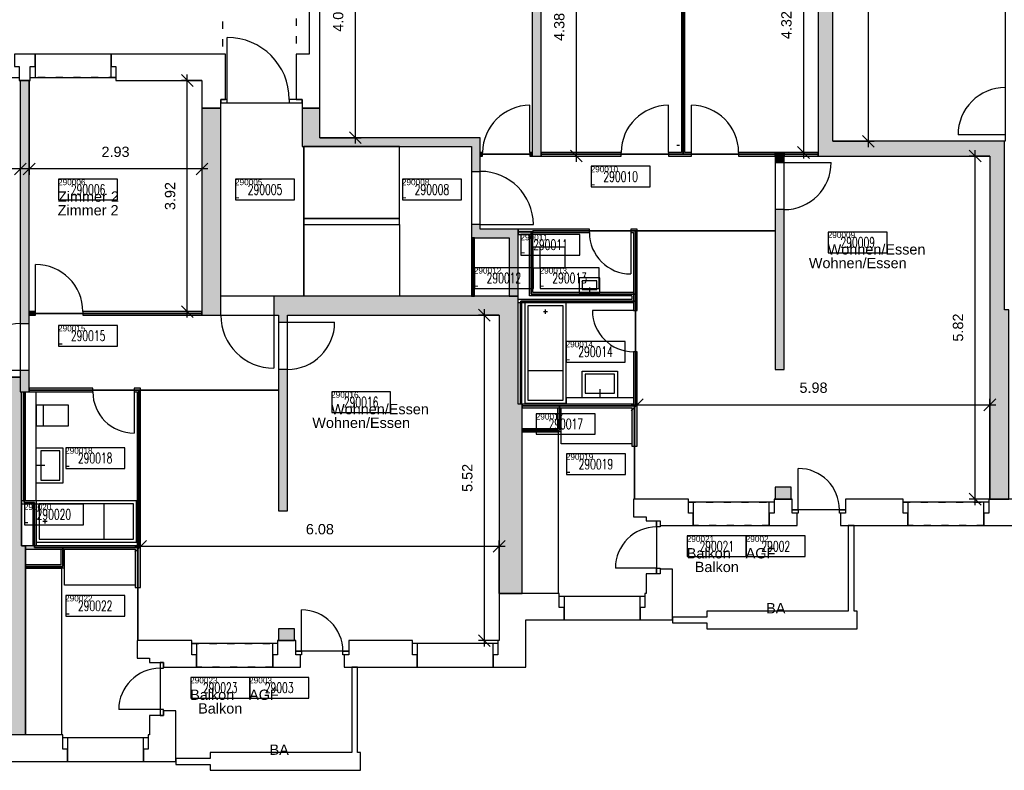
# Model space of a CAD drawing. Header units: centimetres. Extents: x -1064 to 5659, y -1171 to 3583.
# Tile 5 of 10: x 1692 to 3361, y 64 to 1337. Entities that reach past the tile are written whole.
import ezdxf
from ezdxf.enums import TextEntityAlignment as Align

# ---------------------------------------------------------------- set-up
doc = ezdxf.new("R2010")
doc.units = ezdxf.units.CM
doc.linetypes.add('ACAD_ISO03W100', pattern=[30, 12, -18])
doc.layers.get('0').update_dxf_attribs({"plot": 0})
for name, color, linetype, plot in [('0_GF-STEMPEL', 241, 'Continuous', False), ('ALLGEMEINES', 10, 'Continuous', False), ('Z21_FM_ATTRIBUTE-SYS', 9, 'Continuous', False), ('Z21_FM_RAUMATTRIBUTE', 8, 'Continuous', False), ('Z23_NGF-POLYGONE', 141, 'Continuous', False)]:
    doc.layers.add(name, color=color, linetype=linetype, plot=plot)
for name, color, linetype in [('0_RAUMSTEMPEL', 250, 'Continuous'), ('32_INNENWAENDE_TR_SCHRAFF', 250, 'Continuous'), ('33_INNENWAENDE_NTR_SCHRAFF', 252, 'Continuous'), ('A1E04_TREPPEN', 1, 'Continuous'), ('A1E1_DAECHER', 4, 'Continuous'), ('A1E51_FENSTER', 3, 'Continuous'), ('A1E52_EINGANGSTUER', 2, 'Continuous'), ('A1I4_SANITAER', 40, 'Continuous'), ('A1M16_INNENTUEREN', 102, 'Continuous'), ('A1M61_KUECHE', 210, 'Continuous'), ('E03_GELAENDER', 5, 'Continuous'), ('E41_AUSSENWAENDE', 6, 'Continuous'), ('E60_BEMASSUNGEN_INNEN', 31, 'Continuous'), ('E61_INNENWAENDE_TRAGEND', 250, 'Continuous'), ('E62_INNENWAENDE_NTR', 252, 'Continuous'), ('SCHIEBETUER', 40, 'Continuous'), ('Z20_FM_STEMPEL', 250, 'Continuous'), ('Z21_FM_ATTRIBUTE', 8, 'Continuous'), ('Z27_NR_AGF', 235, 'Continuous'), ('Z27_NR_ANGF', 250, 'Continuous'), ('Z27_NR_EBF', 200, 'Continuous'), ('Z27_NR_GF', 241, 'Continuous'), ('Z27_NR_LUFT', 150, 'Continuous'), ('Z27_NR_NGF', 8, 'Continuous'), ('Z27_NR_VOLUMEN', 182, 'Continuous')]:
    doc.layers.add(name, color=color, linetype=linetype)
doc.styles.add('ARIAL', font='txt', dxfattribs={"height": 17.5})
doc.styles.add('SIMP065', font='SIMPLEX', dxfattribs={"width": 0.65})
doc.dimstyles.new('Mobimo Management AG', dxfattribs={"dimscale": 10, "dimtxt": 2.25, "dimasz": 2, "dimexe": 1, "dimexo": 0, "dimgap": 2, "dimtad": 1, "dimlfac": 0.01, "dimzin": 0, "dimdsep": 46, "dimtxsty": 'ARIAL', "dimblk1": 'OBLIQUE', "dimblk2": 'OBLIQUE', "dimsah": 1, "dimcen": 0.09, "dimdle": 1, "dimclrd": 256, "dimclre": 256, "dimclrt": 256, "dimadec": 0, "dimazin": 0, "dimtfac": 1, "dimtix": 1, "dimtofl": 0, "dimtmove": 0, "dimatfit": 3, "dimldrblk": 'OBLIQUE', "dimfxl": 1, "dimtolj": 1, "dimtzin": 0, "dimlwd": -1, "dimlwe": -1, "dimarcsym": 0})

# ---------------------------------------------------------------- blocks, each defined once
blk = doc.blocks.new('TUER-A-100R')
blk.add_line((0, 0), (0, 100))
blk.add_arc((0, 0), 100, 0, 90)
blk = doc.blocks.new('TUER-I-100R')
at = {"layer": 'A1M16_INNENTUEREN'}
blk.add_line((0, 0), (0, 100), dxfattribs=at)
blk.add_arc((0, 0), 100, 0, 90, dxfattribs=at)
blk = doc.blocks.new('TUER-I-100L')
at = {"layer": 'A1M16_INNENTUEREN'}
blk.add_line((0, 0), (0, 100), dxfattribs=at)
blk.add_arc((0, 0), 100, 90, 180, dxfattribs=at)
blk = doc.blocks.new('WC 35-55')
at = {"layer": 'A1I4_SANITAER'}
for p, q in [((-55, 17.5), (-55, -17.5)), ((0, 17.5), (-55, 17.5)), ((-12.5, 17.5), (-12.5, -17.5)), ((0, -17.5), (0, 17.5)), ((-55, -17.5), (0, -17.5))]:
    blk.add_line(p, q, dxfattribs=at)
blk = doc.blocks.new('WB 60-45')
at = {"layer": 'A1I4_SANITAER'}
for p, q in [((-45, 30), (0, 30)), ((-45, -30), (-45, 30)), ((-40, 25), (-40, -25)), ((-8, 25), (-40, 25)), ((-8, -25), (-8, 25)), ((0, 30), (0, -30)), ((-14.7, 0), (-1.3, 0)), ((0, -30), (-45, -30)), ((-40, -25), (-8, -25))]:
    blk.add_line(p, q, dxfattribs=at)
blk = doc.blocks.new('BW 170-70')
at = {"layer": 'A1I4_SANITAER'}
for points in [[(-170, -35), (0, -35), (0, 35), (-170, 35)], [(-165, -30), (-5, -30), (-5, 30), (-165, 30)]]:
    blk.add_lwpolyline(points, close=True, dxfattribs=at)
for points in [[(-115, 30), (-115, -30)], [(-18.5, 0), (-11.5, 0)], [(-15, 3.5), (-15, -3.5)]]:
    blk.add_lwpolyline(points, dxfattribs=at)
blk = doc.blocks.new('WB 35-25')
at = {"layer": 'A1I4_SANITAER'}
blk.add_line((-8.3, 0), (-1.7, 0), dxfattribs=at)
for points in [[(0, -17.5), (0, 17.5), (-25, 17.5), (-25, -17.5)], [(-5, -12.5), (-5, 12.5), (-20, 12.5), (-20, -12.5)]]:
    blk.add_lwpolyline(points, close=True, dxfattribs=at)
blk = doc.blocks.new('Raum Stempel')
at = {"layer": 'Z21_FM_RAUMATTRIBUTE'}
for p, q in [((100, 0), (0, 0)), ((0, 0), (0, -35)), ((100, -35), (100, 0)), ((0, -35), (100, -35))]:
    blk.add_line(p, q, dxfattribs=at)
at = {"layer": '0_RAUMSTEMPEL', "style": 'ARIAL'}
blk.add_attdef('NAME', text='', height=17.5, dxfattribs=at).set_placement((50, -52.5), align=Align.MIDDLE_CENTER)
at = {"layer": 'Z21_FM_RAUMATTRIBUTE', "style": 'SIMP065', "width": 0.65}
blk.add_attdef('NR', text='', height=17.5, dxfattribs=at).set_placement((50, -17.5), align=Align.MIDDLE_CENTER)
at = {"layer": 'Z21_FM_RAUMATTRIBUTE', "style": 'ARIAL'}
for tag, p in [('ATTRIB01', (50, -87.5)), ('ATTRIB02', (50, -122.5))]:
    blk.add_attdef(tag, text='', height=17.5, dxfattribs=at).set_placement(p, align=Align.MIDDLE_CENTER)
blk = doc.blocks.new('GF Stempel')
at = {"layer": '0_GF-STEMPEL'}
for p, q in [((100, 0), (0, 0)), ((0, 0), (0, -35)), ((100, -35), (100, 0)), ((0, -35), (100, -35))]:
    blk.add_line(p, q, dxfattribs=at)
at = {"layer": '0_GF-STEMPEL', "style": 'SIMP065', "width": 0.65}
blk.add_attdef('NR', text='', height=17.5, dxfattribs=at).set_placement((50, -17.5), align=Align.MIDDLE_CENTER)
at = {"layer": '0_GF-STEMPEL', "style": 'ARIAL'}
for tag, p in [('ATTRIB01', (50, -87.5)), ('ATTRIB02', (50, -122.5))]:
    blk.add_attdef(tag, text='', height=17.5, dxfattribs=at).set_placement(p, align=Align.MIDDLE_CENTER)
blk = doc.blocks.new('_Oblique')
at = {"color": 0, "linetype": 'ByBlock', "lineweight": -2}
blk.add_line((-0.5, -0.5), (0.5, 0.5), dxfattribs=at)
blk = doc.blocks.new('*D30')
at = {"layer": 'DEFPOINTS', "color": 0, "transparency": 16777216}
for p in [(1401, 1234), (1693, 1234), (1401, 1084)]:
    blk.add_point(p, dxfattribs=at)
at = {"layer": 'E60_BEMASSUNGEN_INNEN', "transparency": 16777216}
for p, q in [((1401, 1234), (1401, 1074)), ((1693, 1234), (1693, 1074)), ((1703, 1084), (1391, 1084))]:
    blk.add_line(p, q, dxfattribs=at)
at = {"layer": 'E60_BEMASSUNGEN_INNEN', "transparency": 16777216, "xscale": 20, "yscale": 20, "zscale": 20, "rotation": 180}
blk.add_blockref('_Oblique', (1401, 1084), dxfattribs=at)
at = {"layer": 'E60_BEMASSUNGEN_INNEN', "transparency": 16777216, "xscale": 20, "yscale": 20, "zscale": 20}
blk.add_blockref('_Oblique', (1693, 1084), dxfattribs=at)
at = {"layer": 'E60_BEMASSUNGEN_INNEN', "transparency": 16777216, "insert": (1547, 1113), "char_height": 17.5, "attachment_point": 5, "style": 'ARIAL'}
blk.add_mtext('\\A1;2.92', dxfattribs=at)
blk = doc.blocks.new('*D31')
at = {"layer": 'DEFPOINTS', "color": 0, "transparency": 16777216}
for p in [(1708, 1234), (2001, 1234), (1708, 1084)]:
    blk.add_point(p, dxfattribs=at)
at = {"layer": 'E60_BEMASSUNGEN_INNEN', "transparency": 16777216}
for p, q in [((1708, 1234), (1708, 1074)), ((2001, 1234), (2001, 1074)), ((2011, 1084), (1698, 1084))]:
    blk.add_line(p, q, dxfattribs=at)
at = {"layer": 'E60_BEMASSUNGEN_INNEN', "transparency": 16777216, "xscale": 20, "yscale": 20, "zscale": 20, "rotation": 180}
blk.add_blockref('_Oblique', (1708, 1084), dxfattribs=at)
at = {"layer": 'E60_BEMASSUNGEN_INNEN', "transparency": 16777216, "xscale": 20, "yscale": 20, "zscale": 20}
blk.add_blockref('_Oblique', (2001, 1084), dxfattribs=at)
at = {"layer": 'E60_BEMASSUNGEN_INNEN', "transparency": 16777216, "insert": (1854.5, 1113), "char_height": 17.5, "attachment_point": 5, "style": 'ARIAL'}
blk.add_mtext('\\A1;2.93', dxfattribs=at)
blk = doc.blocks.new('*D47')
at = {"layer": 'DEFPOINTS', "color": 0, "transparency": 16777216}
for p in [(1976.1, 1234), (2001, 1234), (2001, 842)]:
    blk.add_point(p, dxfattribs=at)
at = {"layer": 'E60_BEMASSUNGEN_INNEN', "transparency": 16777216}
for p, q in [((1976.1, 832), (1976.1, 1244)), ((2001, 1234), (1966.1, 1234)), ((2001, 842), (1966.1, 842))]:
    blk.add_line(p, q, dxfattribs=at)
at = {"layer": 'E60_BEMASSUNGEN_INNEN', "transparency": 16777216, "xscale": 20, "yscale": 20, "zscale": 20}
for p, rotation in [((1976.1, 1234), 90), ((1976.1, 842), 270)]:
    blk.add_blockref('_Oblique', p, dxfattribs=dict(at, rotation=rotation))
at = {"layer": 'E60_BEMASSUNGEN_INNEN', "transparency": 16777216, "insert": (1947.1, 1038), "char_height": 17.5, "attachment_point": 5, "rotation": 90, "style": 'ARIAL'}
blk.add_mtext('\\A1;3.92', dxfattribs=at)
blk = doc.blocks.new('*D48')
at = {"layer": 'DEFPOINTS', "color": 0, "transparency": 16777216}
for p in [(2201, 1544), (2201, 1137), (2261, 1137)]:
    blk.add_point(p, dxfattribs=at)
at = {"layer": 'E60_BEMASSUNGEN_INNEN', "transparency": 16777216}
for p, q in [((2261, 1554), (2261, 1127)), ((2201, 1544), (2271, 1544)), ((2201, 1137), (2271, 1137))]:
    blk.add_line(p, q, dxfattribs=at)
at = {"layer": 'E60_BEMASSUNGEN_INNEN', "transparency": 16777216, "xscale": 20, "yscale": 20, "zscale": 20}
for p, rotation in [((2261, 1544), 90), ((2261, 1137), 270)]:
    blk.add_blockref('_Oblique', p, dxfattribs=dict(at, rotation=rotation))
at = {"layer": 'E60_BEMASSUNGEN_INNEN', "transparency": 16777216, "insert": (2232.1, 1340.5), "char_height": 17.5, "attachment_point": 5, "rotation": 90, "style": 'ARIAL'}
blk.add_mtext('\\A1;4.07', dxfattribs=at)
blk = doc.blocks.new('*D49')
at = {"layer": 'DEFPOINTS', "color": 0, "transparency": 16777216}
for p in [(2576, 1544), (2636, 1544), (2576, 1106)]:
    blk.add_point(p, dxfattribs=at)
at = {"layer": 'E60_BEMASSUNGEN_INNEN', "transparency": 16777216}
for p, q in [((2636, 1096), (2636, 1554)), ((2576, 1544), (2646, 1544)), ((2576, 1106), (2646, 1106))]:
    blk.add_line(p, q, dxfattribs=at)
at = {"layer": 'E60_BEMASSUNGEN_INNEN', "transparency": 16777216, "xscale": 20, "yscale": 20, "zscale": 20}
for p, rotation in [((2636, 1544), 90), ((2636, 1106), 270)]:
    blk.add_blockref('_Oblique', p, dxfattribs=dict(at, rotation=rotation))
at = {"layer": 'E60_BEMASSUNGEN_INNEN', "transparency": 16777216, "insert": (2607, 1325), "char_height": 17.5, "attachment_point": 5, "rotation": 90, "style": 'ARIAL'}
blk.add_mtext('\\A1;4.38', dxfattribs=at)
blk = doc.blocks.new('*D50')
at = {"layer": 'DEFPOINTS', "color": 0, "transparency": 16777216}
for p in [(3046, 1544), (3021, 1112), (3046, 1112)]:
    blk.add_point(p, dxfattribs=at)
at = {"layer": 'E60_BEMASSUNGEN_INNEN', "transparency": 16777216}
for p, q in [((3021, 1554), (3021, 1102)), ((3046, 1544), (3011, 1544)), ((3046, 1112), (3011, 1112))]:
    blk.add_line(p, q, dxfattribs=at)
at = {"layer": 'E60_BEMASSUNGEN_INNEN', "transparency": 16777216, "xscale": 20, "yscale": 20, "zscale": 20}
for p, rotation in [((3021, 1544), 90), ((3021, 1112), 270)]:
    blk.add_blockref('_Oblique', p, dxfattribs=dict(at, rotation=rotation))
at = {"layer": 'E60_BEMASSUNGEN_INNEN', "transparency": 16777216, "insert": (2992.1, 1328), "char_height": 17.5, "attachment_point": 5, "rotation": 90, "style": 'ARIAL'}
blk.add_mtext('\\A1;4.32', dxfattribs=at)
blk = doc.blocks.new('*D51')
at = {"layer": 'DEFPOINTS', "color": 0, "transparency": 16777216}
for p in [(3071, 1634), (3071, 1131), (3130.9, 1131)]:
    blk.add_point(p, dxfattribs=at)
at = {"layer": 'E60_BEMASSUNGEN_INNEN', "transparency": 16777216}
for p, q in [((3130.9, 1644), (3130.9, 1121)), ((3071, 1634), (3140.9, 1634)), ((3071, 1131), (3140.9, 1131))]:
    blk.add_line(p, q, dxfattribs=at)
at = {"layer": 'E60_BEMASSUNGEN_INNEN', "transparency": 16777216, "xscale": 20, "yscale": 20, "zscale": 20}
for p, rotation in [((3130.9, 1634), 90), ((3130.9, 1131), 270)]:
    blk.add_blockref('_Oblique', p, dxfattribs=dict(at, rotation=rotation))
at = {"layer": 'E60_BEMASSUNGEN_INNEN', "transparency": 16777216, "insert": (3102, 1382.5), "char_height": 17.5, "attachment_point": 5, "rotation": 90, "style": 'ARIAL'}
blk.add_mtext('\\A1;5.03', dxfattribs=at)
blk = doc.blocks.new('*D62')
at = {"layer": 'DEFPOINTS', "color": 0, "transparency": 16777216}
for p in [(3337, 684), (2739, 614), (3337, 524)]:
    blk.add_point(p, dxfattribs=at)
at = {"layer": 'E60_BEMASSUNGEN_INNEN', "transparency": 16777216}
for p, q in [((2739, 614), (2739, 694)), ((3337, 524), (3337, 694)), ((2729, 684), (3347, 684))]:
    blk.add_line(p, q, dxfattribs=at)
at = {"layer": 'E60_BEMASSUNGEN_INNEN', "transparency": 16777216, "xscale": 20, "yscale": 20, "zscale": 20, "rotation": 180}
blk.add_blockref('_Oblique', (2739, 684), dxfattribs=at)
at = {"layer": 'E60_BEMASSUNGEN_INNEN', "transparency": 16777216, "xscale": 20, "yscale": 20, "zscale": 20}
blk.add_blockref('_Oblique', (3337, 684), dxfattribs=at)
at = {"layer": 'E60_BEMASSUNGEN_INNEN', "transparency": 16777216, "insert": (3038, 712.9), "char_height": 17.5, "attachment_point": 5, "style": 'ARIAL'}
blk.add_mtext('\\A1;5.98', dxfattribs=at)
blk = doc.blocks.new('*D63')
at = {"layer": 'DEFPOINTS', "color": 0, "transparency": 16777216}
for p in [(2505, 444), (1897, 374), (2505, 364)]:
    blk.add_point(p, dxfattribs=at)
at = {"layer": 'E60_BEMASSUNGEN_INNEN', "transparency": 16777216}
for p, q in [((1897, 374), (1897, 454)), ((2505, 364), (2505, 454)), ((1887, 444), (2515, 444))]:
    blk.add_line(p, q, dxfattribs=at)
at = {"layer": 'E60_BEMASSUNGEN_INNEN', "transparency": 16777216, "xscale": 20, "yscale": 20, "zscale": 20, "rotation": 180}
blk.add_blockref('_Oblique', (1897, 444), dxfattribs=at)
at = {"layer": 'E60_BEMASSUNGEN_INNEN', "transparency": 16777216, "xscale": 20, "yscale": 20, "zscale": 20}
blk.add_blockref('_Oblique', (2505, 444), dxfattribs=at)
at = {"layer": 'E60_BEMASSUNGEN_INNEN', "transparency": 16777216, "insert": (2201, 472.9), "char_height": 17.5, "attachment_point": 5, "style": 'ARIAL'}
blk.add_mtext('\\A1;6.08', dxfattribs=at)
blk = doc.blocks.new('*D69')
at = {"layer": 'DEFPOINTS', "color": 0, "transparency": 16777216}
for p in [(3312, 1106), (3337, 1106), (3337, 524)]:
    blk.add_point(p, dxfattribs=at)
at = {"layer": 'E60_BEMASSUNGEN_INNEN', "transparency": 16777216}
for p, q in [((3337, 1106), (3302, 1106)), ((3312, 514), (3312, 1116)), ((3337, 524), (3302, 524))]:
    blk.add_line(p, q, dxfattribs=at)
at = {"layer": 'E60_BEMASSUNGEN_INNEN', "transparency": 16777216, "xscale": 20, "yscale": 20, "zscale": 20}
for p, rotation in [((3312, 1106), 90), ((3312, 524), 270)]:
    blk.add_blockref('_Oblique', p, dxfattribs=dict(at, rotation=rotation))
at = {"layer": 'E60_BEMASSUNGEN_INNEN', "transparency": 16777216, "insert": (3283.1, 815), "char_height": 17.5, "attachment_point": 5, "rotation": 90, "style": 'ARIAL'}
blk.add_mtext('\\A1;5.82', dxfattribs=at)
blk = doc.blocks.new('*D70')
at = {"layer": 'DEFPOINTS', "color": 0, "transparency": 16777216}
for p in [(2480, 836), (2505, 836), (2505, 284)]:
    blk.add_point(p, dxfattribs=at)
at = {"layer": 'E60_BEMASSUNGEN_INNEN', "transparency": 16777216}
for p, q in [((2505, 836), (2470, 836)), ((2480, 274), (2480, 846)), ((2505, 284), (2470, 284))]:
    blk.add_line(p, q, dxfattribs=at)
at = {"layer": 'E60_BEMASSUNGEN_INNEN', "transparency": 16777216, "xscale": 20, "yscale": 20, "zscale": 20}
for p, rotation in [((2480, 836), 90), ((2480, 284), 270)]:
    blk.add_blockref('_Oblique', p, dxfattribs=dict(at, rotation=rotation))
at = {"layer": 'E60_BEMASSUNGEN_INNEN', "transparency": 16777216, "insert": (2451.1, 560), "char_height": 17.5, "attachment_point": 5, "rotation": 90, "style": 'ARIAL'}
blk.add_mtext('\\A1;5.52', dxfattribs=at)
blk = doc.blocks.new('EINGANGSTUER')
at = {"layer": 'A1E52_EINGANGSTUER'}
blk.add_line((-16.4, 1217.5), (-16.4, 1322.5), dxfattribs=at)
at = {"layer": 'SCHIEBETUER'}
blk.add_arc((-16.4, 1217.5), 105, 360, 90, dxfattribs=at)
blk = doc.blocks.new('FM_Stempel')
at = {"layer": 'Z20_FM_STEMPEL', "style": 'ARIAL'}
for tag, p in [('RoomName', (-1, -38.1)), ('Attribute2', (-1, -94.4))]:
    blk.add_attdef(tag, p, '', height=17.5, dxfattribs=at)
at = {"layer": 'Z20_FM_STEMPEL', "style": 'ARIAL', "flags": 1}
blk.add_attdef('Attribute1', (-1, -66.3), '', height=17.5, dxfattribs=at)
at = {"layer": 'Z21_FM_ATTRIBUTE', "style": 'ARIAL'}
for tag, p in [('H', (-1, -122.5)), ('Ha0', (-1, -150.6))]:
    blk.add_attdef(tag, p, '', height=17.5, dxfattribs=at)
at = {"layer": 'Z21_FM_ATTRIBUTE-SYS', "style": 'ARIAL', "flags": 1}
for tag, p in [('RoomNumber', (-1, -173.7)), ('BoundaryLayer', (-1, -191.2)), ('DeductionsLayer', (-1, -208.8)), ('BuildingPart', (-1, -226.3)), ('Classification', (-1, -243.8))]:
    blk.add_attdef(tag, p, '', height=10, dxfattribs=at)
at = {"layer": 'Z27_NR_AGF', "style": 'ARIAL'}
blk.add_attdef('Nr_AGF', (-1, -10), '', height=10, dxfattribs=at)
at = {"layer": 'Z27_NR_ANGF', "style": 'ARIAL'}
blk.add_attdef('Nr_ANGF', (-1, -10), '', height=10, dxfattribs=at)
at = {"layer": 'Z27_NR_EBF', "style": 'ARIAL'}
blk.add_attdef('Nr_EBF', (-1, -10), '', height=10, dxfattribs=at)
at = {"layer": 'Z27_NR_GF', "style": 'ARIAL'}
blk.add_attdef('Nr_GF', (-1, -10), '', height=10, dxfattribs=at)
at = {"layer": 'Z27_NR_LUFT', "style": 'ARIAL'}
blk.add_attdef('Nr_LUFT', (-1, -10), '', height=10, dxfattribs=at)
at = {"layer": 'Z27_NR_NGF', "style": 'ARIAL'}
blk.add_attdef('Nr_NGF', (-1, -10), '', height=10, dxfattribs=at)
at = {"layer": 'Z27_NR_VOLUMEN', "style": 'ARIAL'}
blk.add_attdef('Nr_VOLUMEN', (-1, -10), '', height=10, dxfattribs=at)

msp = doc.modelspace()

# ---------------------------------------------------------------- hatches: boundary and pattern name
at = {"layer": '32_INNENWAENDE_TR_SCHRAFF'}
h = msp.add_hatch(color=256, dxfattribs=at)
h.dxf.hatch_style = 1
h.paths.add_polyline_path([(2576, 1544), (2561, 1544), (2561, 1106), (2576, 1106)])
h = msp.add_hatch(color=256, dxfattribs=at)
h.dxf.hatch_style = 1
h.paths.add_polyline_path([(3362, 1131), (3071, 1131), (3071, 1544), (3046, 1544), (3046, 1106), (3337, 1106), (3337, 524), (3369, 524), (3369, 845), (3362, 845)])
h = msp.add_hatch(color=256, dxfattribs=at)
h.dxf.hatch_style = 1
h.paths.add_polyline_path([(1708, 1234), (1693, 1234), (1693, 822), (1708, 822)])
h = msp.add_hatch(color=256, dxfattribs=at)
h.dxf.hatch_style = 1
h.paths.add_polyline_path([(2033, 1187), (2001, 1187), (2001, 836), (2033, 836)])
h = msp.add_hatch(color=256, dxfattribs=at)
h.dxf.hatch_style = 1
h.paths.add_polyline_path([(2473, 1137), (2201, 1137), (2201, 1187), (2171, 1187), (2171, 1122), (2458, 1122), (2458, 1080), (2473, 1080)])
h = msp.add_hatch(color=256, dxfattribs=at)
h.dxf.hatch_style = 1
h.paths.add_polyline_path([(1376, 1144), (1401, 1144), (1401, 731), (1693, 731), (1693, 706), (1695, 706), (1695, 445), (1702, 445), (1702, 124), (1670, 124), (1670, 706), (1376, 706)])
h = msp.add_hatch(color=256, dxfattribs=at)
h.dxf.hatch_style = 1
h.paths.add_polyline_path([(2988, 1112), (2973, 1112), (2973, 1095), (2988, 1095)])
h = msp.add_hatch(color=256, dxfattribs=at)
h.dxf.hatch_style = 1
h.paths.add_polyline_path([(2988, 1015), (2973, 1015), (2973, 744), (2988, 744)])
h = msp.add_hatch(color=256, dxfattribs=at)
h.dxf.hatch_style = 1
h.paths.add_polyline_path([(2537, 982), (2473, 982), (2473, 990), (2458, 990), (2458, 967), (2522, 967), (2522, 868), (2537, 868)])
h = msp.add_hatch(color=256, dxfattribs=at)
h.dxf.hatch_style = 1
h.paths.add_polyline_path([(2537, 868), (2123, 868), (2123, 836), (2131, 836), (2131, 824), (2146, 824), (2146, 836), (2505, 836), (2505, 364), (2544, 364), (2544, 685), (2537, 685)])
h = msp.add_hatch(color=256, dxfattribs=at)
h.dxf.hatch_style = 1
h.paths.add_polyline_path([(1708, 742), (1693, 742), (1693, 706), (1708, 706)])
h = msp.add_hatch(color=256, dxfattribs=at)
h.dxf.hatch_style = 1
h.paths.add_polyline_path([(2146, 744), (2131, 744), (2131, 504), (2146, 504)])
h = msp.add_hatch(color=256, dxfattribs=at)
h.dxf.hatch_style = 1
h.paths.add_polyline_path([(3000, 544), (2973, 544), (2973, 524), (3000, 524)])
h = msp.add_hatch(color=256, dxfattribs=at)
h.dxf.hatch_style = 1
h.paths.add_polyline_path([(2158, 304), (2131, 304), (2131, 284), (2158, 284)])
at = {"layer": '33_INNENWAENDE_NTR_SCHRAFF'}
h = msp.add_hatch(color=256, dxfattribs=at)
h.dxf.hatch_style = 1
h.paths.add_polyline_path([(2831, 1112), (2820, 1112), (2820, 1324), (2814, 1324), (2814, 1112), (2792, 1112), (2792, 1106), (2831, 1106)])
h = msp.add_hatch(color=256, dxfattribs=at)
h.dxf.hatch_style = 1
h.paths.add_polyline_path([(2477, 1112), (2473, 1112), (2473, 1106), (2477, 1106)])
h = msp.add_hatch(color=256, dxfattribs=at)
h.dxf.hatch_style = 1
h.paths.add_polyline_path([(2561, 1112), (2557, 1112), (2557, 1106), (2561, 1106)])
h = msp.add_hatch(color=256, dxfattribs=at)
h.dxf.hatch_style = 1
h.paths.add_polyline_path([(2712, 1112), (2576, 1112), (2576, 1106), (2712, 1106)])
h = msp.add_hatch(color=256, dxfattribs=at)
h.dxf.hatch_style = 1
h.paths.add_polyline_path([(2973, 1112), (2911, 1112), (2911, 1106), (2973, 1106)])
h = msp.add_hatch(color=256, dxfattribs=at)
h.dxf.hatch_style = 1
h.paths.add_polyline_path([(2988, 1106), (3046, 1106), (3046, 1112), (2988, 1112)])
h = msp.add_hatch(color=256, dxfattribs=at)
h.dxf.hatch_style = 1
h.paths.add_polyline_path([(2658, 982), (2537, 982), (2537, 973), (2562, 973), (2562, 976), (2658, 976)])
h = msp.add_hatch(color=256, dxfattribs=at)
h.dxf.hatch_style = 1
h.paths.add_polyline_path([(2739, 982), (2728, 982), (2728, 976), (2733, 976), (2733, 844), (2739, 844)])
h = msp.add_hatch(color=256, dxfattribs=at)
h.dxf.hatch_style = 1
h.paths.add_polyline_path([(1719, 842), (1708, 842), (1708, 836), (1719, 836)])
h = msp.add_hatch(color=256, dxfattribs=at)
h.dxf.hatch_style = 1
h.paths.add_polyline_path([(2001, 842), (1799, 842), (1799, 836), (2001, 836)])
h = msp.add_hatch(color=256, dxfattribs=at)
h.dxf.hatch_style = 1
h.paths.add_polyline_path([(2739, 774), (2733, 774), (2733, 685), (2544, 685), (2544, 679), (2730, 679), (2730, 614), (2739, 614)])
h = msp.add_hatch(color=256, dxfattribs=at)
h.dxf.hatch_style = 1
h.paths.add_polyline_path([(1897, 712), (1886, 712), (1886, 706), (1891, 706), (1891, 445), (1702, 445), (1702, 439), (1888, 439), (1888, 374), (1897, 374)])
h = msp.add_hatch(color=256, dxfattribs=at)
h.dxf.hatch_style = 1
h.paths.add_polyline_path([(1815.999, 712), (1711, 712), (1708, 712), (1708, 706), (1815.999, 706)])

# ---------------------------------------------------------------- linework, layer by layer
at = {"layer": 'A1E04_TREPPEN'}
for points in [[(2174, 1000), (2336, 1000), (2336, 1122), (2174, 1122)], [(2174, 990), (2336, 990), (2336, 868), (2174, 868)]]:
    msp.add_lwpolyline(points, close=True, dxfattribs=at)
at = {"layer": 'A1E1_DAECHER', "linetype": 'ACAD_ISO03W100'}
msp.add_line((2036, 1664), (2036, 1279), dxfattribs=at)
at = {"layer": 'A1E51_FENSTER'}
for points in [[(1718, 1239), (1847, 1239), (1847, 1279), (1718, 1279)], [(2834, 479), (2963, 479), (2963, 519), (2834, 519)], [(3198, 479), (3327, 479), (3327, 519), (3198, 519)], [(2615, 319), (2744, 319), (2744, 359), (2615, 359)], [(1992, 239), (2121, 239), (2121, 279), (1992, 279)], [(2366, 239), (2495, 239), (2495, 279), (2366, 279)], [(1773, 79), (1902, 79), (1902, 119), (1773, 119)]]:
    msp.add_lwpolyline(points, close=True, dxfattribs=at)
at = {"layer": 'A1I4_SANITAER'}
msp.add_line((1890.001, 520.998), (1891, 520.998), dxfattribs=at)
at = {"layer": 'A1M16_INNENTUEREN'}
msp.add_line((2811, 1124), (2806, 1124), dxfattribs=at)
at = {"layer": 'A1M61_KUECHE'}
for points in [[(2610, 679), (2730, 679), (2730, 618), (2610, 618)], [(2605, 364), (2544, 364), (2544, 638.002), (2605, 638.002)], [(1768, 439), (1888, 439), (1888, 378), (1768, 378)], [(1763, 124), (1702, 124), (1702, 407.002), (1763, 407.002)]]:
    msp.add_lwpolyline(points, close=True, dxfattribs=at)
at = {"layer": 'E03_GELAENDER'}
msp.add_lwpolyline([(2174, 990), (2336, 990), (2336, 1000), (2174, 1000)], close=True, dxfattribs=at)
for points in [[(2799, 324), (2799, 314), (2857, 314), (2857, 304), (3112, 304), (3112, 334), (3107, 334), (3107, 479), (3097, 479), (3097, 334), (2857, 334), (2857, 324), (2799, 324)], [(1957, 84), (1957, 74), (2015, 74), (2015, 64), (2270, 64), (2270, 94), (2265, 94), (2265, 239), (2255, 239), (2255, 94), (2015, 94), (2015, 84), (1957, 84)]]:
    msp.add_lwpolyline(points, dxfattribs=at)
at = {"layer": 'E41_AUSSENWAENDE', "linetype": 'ACAD_ISO03W100'}
for p, q in [((2161, 1519), (2161, 1279)), ((1847, 1279), (1718, 1279)), ((1855, 1239), (1710, 1239)), ((2826, 519), (2971, 519)), ((3190, 519), (3335, 519)), ((2963, 479), (2834, 479)), ((3327, 479), (3198, 479)), ((2752, 359), (2607, 359)), ((2615, 319), (2744, 319)), ((1984, 279), (2129, 279)), ((2503, 279), (2358, 279)), ((2121, 239), (1992, 239)), ((2366, 239), (2495, 239)), ((1910, 119), (1765, 119)), ((1773, 79), (1902, 79))]:
    msp.add_line(p, q, dxfattribs=at)
at = {"layer": 'E41_AUSSENWAENDE'}
for points in [[(2373, 1568), (2381, 1568), (2381, 1589), (2161, 1589), (2161, 1519), (2183, 1519), (2183, 1279), (2161, 1279), (2161, 1202), (2171, 1202), (2171, 1187), (2201, 1187), (2201, 1544), (2373, 1544)], [(1710, 1258), (1718, 1258), (1718, 1279), (1683, 1279), (1683, 1258), (1691, 1258), (1691, 1234), (1710, 1234)], [(2041, 1279), (1847, 1279), (1847, 1258), (1855, 1258), (1855, 1234), (2001, 1234), (2001, 1187), (2033, 1187), (2033, 1202), (2041, 1202)], [(2033, 1196), (2044, 1196), (2044, 1202), (2033, 1202)], [(2149, 1196), (2171, 1196), (2171, 1202), (2149, 1202)], [(2826, 524), (2733, 524), (2733, 494), (2754, 494), (2754, 487), (2778, 487), (2778, 479), (2834, 479), (2834, 500), (2826, 500)], [(3010, 500), (3002, 500), (3002, 524), (2971, 524), (2971, 500), (2963, 500), (2963, 479), (3010, 479)], [(3198, 500), (3190, 500), (3190, 524), (3092, 524), (3092, 500), (3084, 500), (3084, 479), (3198, 479)], [(3432, 524), (3335, 524), (3335, 500), (3327, 500), (3327, 479), (3440, 479), (3440, 500), (3432, 500)], [(3002, 506), (3012, 506), (3012, 500), (3002, 500)], [(3082, 506), (3092, 506), (3092, 500), (3082, 500)], [(2772, 487), (2778, 487), (2778, 477), (2772, 477)], [(2799, 405), (2778, 405), (2778, 397), (2754, 397), (2754, 364), (2752, 364), (2752, 340), (2744, 340), (2744, 319), (2799, 319)], [(2772, 407), (2778, 407), (2778, 397), (2772, 397)], [(2550, 319), (2615, 319), (2615, 340), (2607, 340), (2607, 364), (2505, 364), (2505, 284), (2503, 284), (2503, 260), (2495, 260), (2495, 239), (2550, 239)], [(1984, 284), (1891, 284), (1891, 254), (1912, 254), (1912, 247), (1936, 247), (1936, 239), (1992, 239), (1992, 260), (1984, 260)], [(2168, 260), (2160, 260), (2160, 284), (2129, 284), (2129, 260), (2121, 260), (2121, 239), (2168, 239)], [(2366, 260), (2358, 260), (2358, 284), (2250, 284), (2250, 260), (2242, 260), (2242, 239), (2366, 239)], [(2160, 266), (2170, 266), (2170, 260), (2160, 260)], [(2240, 266), (2250, 266), (2250, 260), (2240, 260)], [(1930, 237), (1936, 237), (1936, 247), (1930, 247)], [(1930, 157), (1936, 157), (1936, 167), (1930, 167)], [(1957, 165), (1936, 165), (1936, 157), (1912, 157), (1912, 124), (1910, 124), (1910, 100), (1902, 100), (1902, 79), (1957, 79)], [(1765, 124), (1702, 124), (1670, 124), (1668, 124), (1668, 100), (1660, 100), (1660, 79), (1773, 79), (1773, 100), (1765, 100)]]:
    msp.add_lwpolyline(points, close=True, dxfattribs=at)
at = {"layer": 'E61_INNENWAENDE_TRAGEND'}
for points in [[(2576, 1544), (2561, 1544), (2561, 1106), (2576, 1106)], [(3362, 1131), (3071, 1131), (3071, 1544), (3046, 1544), (3046, 1106), (3337, 1106), (3337, 524), (3369, 524), (3369, 845), (3362, 845)], [(1708, 1234), (1693, 1234), (1693, 822), (1708, 822)], [(2033, 1187), (2001, 1187), (2001, 836), (2033, 836)], [(2473, 1137), (2201, 1137), (2201, 1187), (2171, 1187), (2171, 1122), (2458, 1122), (2458, 1080), (2473, 1080)], [(1376, 1144), (1401, 1144), (1401, 731), (1693, 731), (1693, 706), (1695, 706), (1695, 445), (1702, 445), (1702, 124), (1670, 124), (1670, 706), (1376, 706)], [(2988, 1112), (2973, 1112), (2973, 1095), (2988, 1095)], [(2988, 1015), (2973, 1015), (2973, 744), (2988, 744)], [(2537, 982), (2473, 982), (2473, 990), (2458, 990), (2458, 967), (2522, 967), (2522, 868), (2537, 868)], [(2537, 868), (2123, 868), (2123, 836), (2131, 836), (2131, 824), (2146, 824), (2146, 836), (2505, 836), (2505, 364), (2544, 364), (2544, 685), (2537, 685)], [(1708, 742), (1693, 742), (1693, 706), (1708, 706)], [(2146, 744), (2131, 744), (2131, 504), (2146, 504)], [(3000, 544), (2973, 544), (2973, 524), (3000, 524)], [(2158, 304), (2131, 304), (2131, 284), (2158, 284)]]:
    msp.add_lwpolyline(points, close=True, dxfattribs=at)
at = {"layer": 'E62_INNENWAENDE_NTR'}
for p, q in [((2556.5, 869), (2556.5, 973)), ((2562, 874.5), (2562, 973)), ((2463, 967), (2458, 967)), ((2458, 967), (2458, 868)), ((2463, 868), (2463, 967)), ((2730, 869), (2556.5, 869)), ((2733, 874.5), (2562, 874.5)), ((2730, 869), (2730, 862.505)), ((2458, 868), (2463, 868)), ((2730, 862.505), (2537, 862.505)), ((2540.5, 857.005), (2537, 857.005)), ((2540.5, 857.005), (2540.5, 685)), ((2733, 857.005), (2543, 857.005)), ((2543, 857.005), (2543, 685)), ((1698.5, 706), (1698.5, 520.998)), ((1701, 706), (1701, 520.998)), ((1720.001, 520.998), (1720.001, 706)), ((2733, 696), (2618.5, 696)), ((2618.5, 696), (2618.5, 685)), ((2604.5, 643.502), (2604.5, 679)), ((2610, 638.002), (2610, 679)), ((2604.5, 643.502), (2544, 643.502)), ((2610, 638.002), (2544, 638.002)), ((1698.5, 520.998), (1695, 520.998)), ((1720.002, 520.998), (1701, 520.998)), ((1720.002, 520.998), (1720.002, 445)), ((1714.502, 515.498), (1695, 515.498)), ((1714.502, 515.498), (1714.502, 445)), ((1762.5, 412.502), (1762.5, 439)), ((1768, 407.002), (1768, 439)), ((1762.5, 412.502), (1702, 412.502)), ((1768, 407.002), (1702, 407.002))]:
    msp.add_line(p, q, dxfattribs=at)
for points in [[(2831, 1112), (2820, 1112), (2820, 1324), (2814, 1324), (2814, 1112), (2792, 1112), (2792, 1106), (2831, 1106)], [(2477, 1112), (2473, 1112), (2473, 1106), (2477, 1106)], [(2561, 1112), (2557, 1112), (2557, 1106), (2561, 1106)], [(2712, 1112), (2576, 1112), (2576, 1106), (2712, 1106)], [(2973, 1112), (2911, 1112), (2911, 1106), (2973, 1106)], [(2988, 1106), (3046, 1106), (3046, 1112), (2988, 1112)], [(2658, 982), (2537, 982), (2537, 973), (2562, 973), (2562, 976), (2658, 976)], [(2739, 982), (2728, 982), (2728, 976), (2733, 976), (2733, 844), (2739, 844)], [(1719, 842), (1708, 842), (1708, 836), (1719, 836)], [(2001, 842), (1799, 842), (1799, 836), (2001, 836)], [(2739, 774), (2733, 774), (2733, 685), (2544, 685), (2544, 679), (2730, 679), (2730, 614), (2739, 614)], [(1897, 712), (1886, 712), (1886, 706), (1891, 706), (1891, 445), (1702, 445), (1702, 439), (1888, 439), (1888, 374), (1897, 374)], [(1815.999, 712), (1711, 712), (1708, 712), (1708, 706), (1815.999, 706)]]:
    msp.add_lwpolyline(points, close=True, dxfattribs=at)
at = {"layer": 'SCHIEBETUER'}
msp.add_lwpolyline([(2814, 1324), (2820, 1324), (2820, 1544), (2814, 1544)], close=True, dxfattribs=at)
at = {"layer": 'Z23_NGF-POLYGONE', "color": 122}
for points in [[(3071, 1634), (3216, 1634), (3216, 1639), (3361, 1639), (3361, 1634), (3363, 1634), (3363, 1131), (3071, 1131)], [(2201, 1544), (2373, 1544), (2373, 1549), (2518, 1549), (2518, 1544), (2561, 1544), (2561, 1112), (2561, 1109), (2473, 1109), (2473, 1137), (2201, 1137)], [(2576, 1544), (2655, 1544), (2655, 1549), (2800, 1549), (2800, 1544), (2802, 1544), (2802, 1524), (2817, 1524), (2817, 1109), (2576, 1109)], [(2820, 1544), (2822, 1544), (2822, 1549), (2967, 1549), (2967, 1544), (3046, 1544), (3046, 1109), (2988, 1109), (2988, 1112), (2973, 1112), (2973, 1109), (2817, 1109), (2817, 1524), (2820, 1524)], [(1401, 1234), (1546, 1234), (1546, 1239), (1691, 1239), (1691, 1234), (1693, 1234), (1693, 731), (1401, 731)], [(1708, 1234), (1710, 1234), (1710, 1239), (1855, 1239), (1855, 1234), (2001, 1234), (2001, 839), (1708, 839)], [(2033, 1196), (2171, 1196), (2171, 1122), (2174, 1122), (2174, 868), (2033, 868)], [(2174, 1122), (2458, 1122), (2458, 967), (2460.5, 967), (2460.5, 868), (2174, 868)], [(2473, 1109), (2561, 1109), (2561, 1106), (2576, 1106), (2576, 1109), (2973, 1109), (2973, 1106), (2973, 979), (2736, 979), (2562, 979), (2562, 977.5), (2537, 977.5), (2537, 982), (2473, 982)], [(2988, 1109), (3046, 1109), (3046, 1106), (3337, 1106), (3337, 524), (3335, 524), (3335, 519), (3190, 519), (3190, 524), (3092, 524), (3092, 506), (3002, 506), (3002, 524), (3000, 524), (3000, 544), (2973, 544), (2973, 524), (2971, 524), (2971, 519), (2826, 519), (2826, 524), (2734.5, 524), (2734.5, 682), (2736, 682), (2736, 979), (2973, 979), (2973, 744), (2988, 744)], [(2537, 977.5), (2559.25, 977.5), (2559.25, 871.75), (2736, 871.75), (2736, 859.755), (2541.75, 859.755), (2541.75, 685), (2537, 685)], [(2562, 979), (2736, 979), (2736, 871.75), (2559.25, 871.75), (2559.25, 977.5), (2562, 977.5)], [(2522, 868), (2460.5, 868), (2460.5, 967), (2522, 967)], [(2541.75, 859.755), (2736, 859.755), (2736, 682), (2734.5, 682), (2544, 682), (2544, 685), (2541.75, 685)], [(1708, 839), (2001, 839), (2001, 836), (2131, 836), (2131, 709), (1894, 709), (1708, 709)], [(2146, 836), (2505, 836), (2505, 364), (2505, 284), (2503, 284), (2503, 279), (2358, 279), (2358, 284), (2250, 284), (2250, 266), (2160, 266), (2160, 284), (2158, 284), (2158, 304), (2131, 304), (2131, 284), (2129, 284), (2129, 279), (1984, 279), (1984, 284), (1892.5, 284), (1892.5, 442), (1894, 442), (1894, 709), (2131, 709), (2131, 504), (2146, 504)], [(1699.75, 518.248), (1717.252, 518.248), (1717.252, 442), (1765.25, 442), (1765.25, 409.752), (1702, 409.752), (1702, 445), (1695, 445), (1695, 706), (1699.75, 706)], [(1708, 709), (1894, 709), (1894, 442), (1892.5, 442), (1765.25, 442), (1717.252, 442), (1717.252, 518.248), (1699.75, 518.248), (1699.75, 706), (1708, 706)], [(2607.25, 682), (2734.5, 682), (2734.5, 524), (2733, 524), (2733, 494), (2754, 494), (2754, 487), (2772, 487), (2772, 397), (2754, 397), (2754, 364), (2752, 364), (2752, 359), (2607, 359), (2607, 364), (2544, 364), (2544, 640.752), (2607.25, 640.752)], [(2544, 682), (2607.25, 682), (2607.25, 640.752), (2544, 640.752)], [(1765.25, 442), (1892.5, 442), (1892.5, 284), (1891, 284), (1891, 254), (1912, 254), (1912, 247), (1930, 247), (1930, 157), (1912, 157), (1912, 124), (1910, 124), (1910, 119), (1765, 119), (1765, 124), (1702, 124), (1702, 409.752), (1765.25, 409.752)]]:
    msp.add_lwpolyline(points, close=True, dxfattribs=at)

# ---------------------------------------------------------------- block references
at = {"layer": 'A1E52_EINGANGSTUER'}
msp.add_blockref('EINGANGSTUER', (2060.402, -15.523), dxfattribs=at)
at = {"layer": 'A1E52_EINGANGSTUER', "xscale": 0.9, "yscale": 0.9, "zscale": 0.9}
for name, p, rotation in [('TUER-I-100L', (2473, 990), 270), ('TUER-I-100R', (2123, 836), 180)]:
    msp.add_blockref(name, p, dxfattribs=dict(at, rotation=rotation))
at = {"layer": 'A1I4_SANITAER'}
for name, p, rotation in [('WC 35-55', (2562, 934), 180), ('WB 35-25', (2658, 874.5), 270), ('BW 170-70', (2583.5, 857.005), 89.99999999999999), ('WB 60-45', (2675.75, 696), 270), ('WC 35-55', (1720.001, 665.998), 180), ('WB 60-45', (1720.001, 580.998), 180), ('BW 170-70', (1720.001, 485.998), 180)]:
    msp.add_blockref(name, p, dxfattribs=dict(at, rotation=rotation))
at = {"layer": 'A1M16_INNENTUEREN'}
for name, p, xscale, yscale, zscale, rotation in [('TUER-I-100R', (3363, 1142), 0.8, 0.8, 0.8, 89.99999999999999), ('TUER-I-100R', (2988, 1095), 0.8, 0.8, 0.8, 270), ('TUER-I-100R', (2728, 976), 0.7, 0.7, 0.7, 180), ('TUER-I-100L', (2733, 844), 0.7, 0.7, 0.7, 90), ('TUER-I-100R', (1693, 742), 0.8, 0.8, 0.8, 89.99999999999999), ('TUER-I-100R', (2146, 824), 0.8, 0.8, 0.8, 270), ('TUER-I-100R', (1886, 706), 0.7, 0.7, 0.7, 180), ('TUER-A-100R', (2772, 407), 0.7, 0.7, 0.7, 89.99999999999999), ('TUER-A-100R', (1930, 167), 0.7, 0.7, 0.7, 89.99999999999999)]:
    msp.add_blockref(name, p, dxfattribs=dict(at, xscale=xscale, yscale=yscale, zscale=zscale, rotation=rotation))
for name, p, xscale, yscale, zscale in [('TUER-I-100L', (2557, 1112), 0.8, 0.8, 0.8), ('TUER-I-100L', (2792, 1112), 0.8, 0.8, 0.8), ('TUER-I-100R', (2831, 1112), 0.8, 0.8, 0.8), ('TUER-I-100R', (1719, 842), 0.8, 0.8, 0.8), ('TUER-A-100R', (3012, 506), 0.7, 0.7, 0.7), ('TUER-A-100R', (2170, 266), 0.7, 0.7, 0.7)]:
    msp.add_blockref(name, p, dxfattribs=dict(at, xscale=xscale, yscale=yscale, zscale=zscale))
at = {"layer": 'ALLGEMEINES'}
for name, p, values in [('Raum Stempel', (2660.98, 1088.5), {'NR': '290010'}), ('Raum Stempel', (1758, 1066.523), {'NR': '290006', 'NAME': 'Zimmer 2'}), ('Raum Stempel', (2058, 1066.523), {'NR': '290005'}), ('Raum Stempel', (2341, 1066.523), {'NR': '290008'}), ('Raum Stempel', (2542, 973), {'NR': '290011'}), ('Raum Stempel', (3063, 977), {'NR': '290009', 'NAME': 'Wohnen/Essen'}), ('Raum Stempel', (2463, 916.5), {'NR': '290012'}), ('Raum Stempel', (2574.472, 916.5), {'NR': '290013'}), ('Raum Stempel', (1758, 818.5), {'NR': '290015'}), ('Raum Stempel', (2618.5, 791.5), {'NR': '290014'}), ('Raum Stempel', (2221, 706), {'NR': '290016', 'NAME': 'Wohnen/Essen'}), ('Raum Stempel', (2567.965, 668.939), {'NR': '290017'}), ('Raum Stempel', (1770.001, 610.998), {'NR': '290018'}), ('Raum Stempel', (2618.986, 600.785), {'NR': '290019'}), ('Raum Stempel', (1700, 515.498), {'NR': '290020'}), ('Raum Stempel', (2824, 461.5), {'NR': '290021', 'NAME': 'Balkon'}), ('GF Stempel', (2924, 461.5), {'NR': '29002', 'ATTRIB02': 'BA'}), ('Raum Stempel', (1770.001, 360.5), {'NR': '290022'}), ('Raum Stempel', (1982, 221.5), {'NR': '290023', 'NAME': 'Balkon'}), ('GF Stempel', (2082, 221.5), {'NR': '29003', 'ATTRIB02': 'BA'})]:
    msp.add_blockref(name, p, dxfattribs=at).add_auto_attribs(values)
at = {"layer": 'Z20_FM_STEMPEL'}
for p, values in [((2660.98, 1088.5), {'Nr_NGF': '290010', 'RoomName': '-'}), ((1758, 1066.523), {'Nr_NGF': '290006', 'RoomName': 'Zimmer 2'}), ((2058, 1066.523), {'Nr_NGF': '290005', 'RoomName': '-'}), ((2341, 1066.523), {'Nr_NGF': '290008', 'RoomName': '-'}), ((2542, 973), {'Nr_NGF': '290011', 'RoomName': '-'}), ((3063, 977), {'Nr_NGF': '290009', 'RoomName': 'Wohnen/Essen'}), ((2463, 916.5), {'Nr_NGF': '290012', 'RoomName': '-'}), ((2574.472, 916.5), {'Nr_NGF': '290013', 'RoomName': '-'}), ((1758, 818.5), {'Nr_NGF': '290015', 'RoomName': '-'}), ((2618.5, 791.5), {'Nr_NGF': '290014', 'RoomName': '-'}), ((2221, 706), {'Nr_NGF': '290016', 'RoomName': 'Wohnen/Essen'}), ((2567.965, 668.939), {'Nr_NGF': '290017', 'RoomName': '-'}), ((1770.001, 610.998), {'Nr_NGF': '290018', 'RoomName': '-'}), ((2618.986, 600.785), {'Nr_NGF': '290019', 'RoomName': '-'}), ((1700, 515.498), {'Nr_NGF': '290020', 'RoomName': '-'}), ((2824, 461.5), {'Nr_ANGF': '290021', 'RoomName': 'Balkon'}), ((2924, 461.5), {'Nr_AGF': '29002', 'RoomName': 'AGF'}), ((1770.001, 360.5), {'Nr_NGF': '290022', 'RoomName': '-'}), ((1982, 221.5), {'Nr_ANGF': '290023', 'RoomName': 'Balkon'}), ((2082, 221.5), {'Nr_AGF': '29003', 'RoomName': 'AGF'})]:
    msp.add_blockref('FM_Stempel', p, dxfattribs=at).add_auto_attribs(values)

# ---------------------------------------------------------------- dimensions: what is measured, and where the dimension line sits
at = {"layer": 'E60_BEMASSUNGEN_INNEN'}
for base, p1, p2, picture, middle in [((3130.91, 1131), (3071, 1634), (3071, 1131), '*D51', (3101.969, 1382.5)), ((2261, 1137), (2201, 1544), (2201, 1137), '*D48', (2232.065, 1340.5)), ((2635.98, 1544), (2576, 1106), (2576, 1544), '*D49', (2607.039, 1325)), ((3021, 1112), (3046, 1544), (3046, 1112), '*D50', (2992.059, 1328)), ((1976.088, 1234), (2001, 842), (2001, 1234), '*D47', (1947.147, 1038)), ((3312.005, 1106), (3337, 524), (3337, 1106), '*D69', (3283.07, 815)), ((2480.001, 836), (2505, 284), (2505, 836), '*D70', (2451.066, 560))]:
    dim = msp.add_linear_dim(base=base, p1=p1, p2=p2, angle=90, dimstyle='Mobimo Management AG', dxfattribs=at)
    dim.commit()
    dim.dimension.update_dxf_attribs({"geometry": picture, "text_midpoint": middle})
for base, p1, p2, picture, middle in [((1401, 1084.023), (1693, 1234), (1401, 1234), '*D30', (1547, 1112.958)), ((1708, 1084.023), (2001, 1234), (1708, 1234), '*D31', (1854.5, 1112.964)), ((3337, 684), (2739, 614), (3337, 524), '*D62', (3038, 712.935)), ((2505, 444), (1897, 374), (2505, 364), '*D63', (2201, 472.935))]:
    dim = msp.add_linear_dim(base=base, p1=p1, p2=p2, dimstyle='Mobimo Management AG', dxfattribs=at)
    dim.commit()
    dim.dimension.update_dxf_attribs({"geometry": picture, "text_midpoint": middle})

doc.saveas('drawing.dxf')
